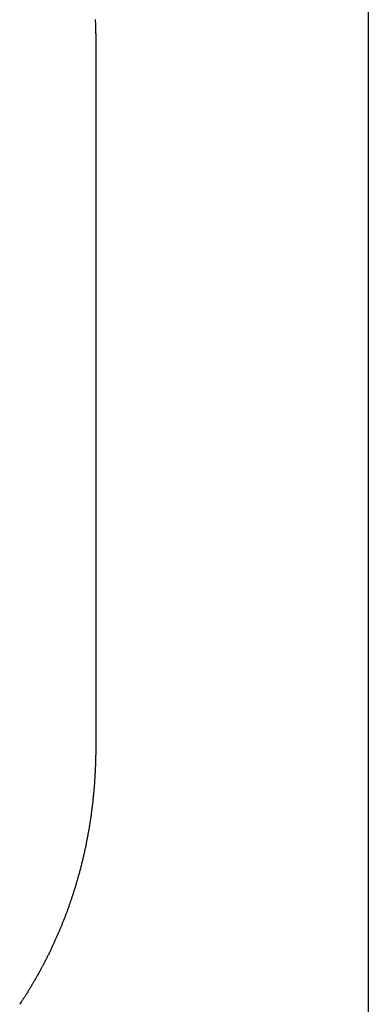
# Model space of a CAD drawing. Extents: x 987 to 2641, y 1244 to 2490.
# Tile 83 of 138: x 2637.67 to 2641.02, y 1756.07 to 1765.51. Entities that reach past the tile are written whole.
import ezdxf

# ---------------------------------------------------------------- set-up
doc = ezdxf.new("R2010")
doc.units = 0
doc.layers.add('KF_GRAVIS_8_REAR', color=7, linetype='CONTINUOUS')

# ---------------------------------------------------------------- blocks, each defined once
blk = doc.blocks.new('KF_GRAVIS_8_REAR')
at = {"layer": 'KF_GRAVIS_8_REAR'}
for p, q in [((127, -265.31219), (127, -434)), ((124.38603, -380.61682), (124.38603, -387.38318))]:
    blk.add_line(p, q, dxfattribs=at)
for points in [[(124.381, -380.405, 0), (124.382, -380.412, 0), (124.382, -380.42, 0), (124.382, -380.428, 0), (124.383, -380.436, 0), (124.383, -380.444, 0), (124.383, -380.452, 0), (124.383, -380.46, 0), (124.384, -380.467, 0), (124.384, -380.475, 0), (124.384, -380.483, 0), (124.384, -380.491, 0), (124.385, -380.499, 0), (124.385, -380.507, 0), (124.385, -380.515, 0), (124.385, -380.522, 0), (124.385, -380.53, 0), (124.385, -380.538, 0), (124.386, -380.546, 0), (124.386, -380.554, 0), (124.386, -380.562, 0), (124.386, -380.57, 0), (124.386, -380.577, 0), (124.386, -380.585, 0), (124.386, -380.593, 0), (124.386, -380.601, 0), (124.386, -380.609, 0), (124.386, -380.617, 0)], [(124.386, -387.383, 0), (124.386, -387.391, 0), (124.386, -387.399, 0), (124.386, -387.407, 0), (124.386, -387.415, 0), (124.386, -387.423, 0), (124.386, -387.43, 0), (124.386, -387.438, 0), (124.386, -387.446, 0), (124.386, -387.454, 0), (124.385, -387.462, 0), (124.385, -387.47, 0), (124.385, -387.478, 0), (124.385, -387.485, 0), (124.385, -387.493, 0), (124.385, -387.501, 0), (124.384, -387.509, 0), (124.384, -387.517, 0), (124.384, -387.525, 0), (124.384, -387.533, 0), (124.383, -387.54, 0), (124.383, -387.548, 0), (124.383, -387.556, 0), (124.383, -387.564, 0), (124.382, -387.572, 0), (124.382, -387.58, 0), (124.382, -387.588, 0), (124.381, -387.595, 0), (124.381, -387.603, 0), (124.381, -387.611, 0), (124.38, -387.619, 0), (124.38, -387.627, 0), (124.379, -387.635, 0), (124.379, -387.643, 0), (124.379, -387.65, 0), (124.378, -387.658, 0), (124.378, -387.666, 0), (124.377, -387.674, 0), (124.377, -387.682, 0), (124.376, -387.69, 0), (124.376, -387.698, 0), (124.375, -387.705, 0), (124.375, -387.713, 0), (124.374, -387.721, 0), (124.373, -387.729, 0), (124.373, -387.737, 0), (124.372, -387.745, 0), (124.372, -387.752, 0), (124.371, -387.76, 0), (124.37, -387.768, 0), (124.37, -387.776, 0), (124.369, -387.784, 0), (124.368, -387.792, 0), (124.368, -387.799, 0), (124.367, -387.807, 0), (124.366, -387.815, 0), (124.366, -387.823, 0), (124.365, -387.831, 0), (124.364, -387.838, 0), (124.363, -387.846, 0), (124.363, -387.854, 0), (124.362, -387.862, 0), (124.361, -387.87, 0), (124.36, -387.878, 0), (124.359, -387.885, 0), (124.358, -387.893, 0), (124.358, -387.901, 0), (124.357, -387.909, 0), (124.356, -387.917, 0), (124.355, -387.924, 0), (124.354, -387.932, 0), (124.353, -387.94, 0), (124.352, -387.948, 0), (124.351, -387.956, 0), (124.35, -387.963, 0), (124.349, -387.971, 0), (124.348, -387.979, 0), (124.347, -387.987, 0), (124.346, -387.995, 0), (124.345, -388.002, 0), (124.344, -388.01, 0), (124.343, -388.018, 0), (124.342, -388.026, 0), (124.341, -388.033, 0), (124.34, -388.041, 0), (124.339, -388.049, 0), (124.338, -388.057, 0), (124.336, -388.065, 0), (124.335, -388.072, 0), (124.334, -388.08, 0), (124.333, -388.088, 0), (124.332, -388.096, 0), (124.331, -388.103, 0), (124.329, -388.111, 0), (124.328, -388.119, 0), (124.327, -388.127, 0), (124.326, -388.134, 0), (124.324, -388.142, 0), (124.323, -388.15, 0), (124.322, -388.158, 0), (124.32, -388.165, 0), (124.319, -388.173, 0), (124.318, -388.181, 0), (124.316, -388.189, 0), (124.315, -388.196, 0), (124.314, -388.204, 0), (124.312, -388.212, 0), (124.311, -388.219, 0), (124.309, -388.227, 0), (124.308, -388.235, 0), (124.307, -388.243, 0), (124.305, -388.25, 0), (124.304, -388.258, 0), (124.302, -388.266, 0), (124.301, -388.273, 0), (124.299, -388.281, 0), (124.298, -388.289, 0), (124.296, -388.296, 0), (124.295, -388.304, 0), (124.293, -388.312, 0), (124.291, -388.32, 0), (124.29, -388.327, 0), (124.288, -388.335, 0), (124.287, -388.343, 0), (124.285, -388.35, 0), (124.283, -388.358, 0), (124.282, -388.366, 0), (124.28, -388.373, 0), (124.278, -388.381, 0), (124.277, -388.389, 0), (124.275, -388.396, 0), (124.273, -388.404, 0), (124.271, -388.412, 0), (124.27, -388.419, 0), (124.268, -388.427, 0), (124.266, -388.434, 0), (124.264, -388.442, 0), (124.262, -388.45, 0), (124.261, -388.457, 0), (124.259, -388.465, 0), (124.257, -388.473, 0), (124.255, -388.48, 0), (124.253, -388.488, 0), (124.251, -388.495, 0), (124.249, -388.503, 0), (124.248, -388.511, 0), (124.246, -388.518, 0), (124.244, -388.526, 0), (124.242, -388.534, 0), (124.24, -388.541, 0), (124.238, -388.549, 0), (124.236, -388.556, 0), (124.234, -388.564, 0), (124.232, -388.571, 0), (124.23, -388.579, 0), (124.228, -388.587, 0), (124.226, -388.594, 0), (124.224, -388.602, 0), (124.221, -388.609, 0), (124.219, -388.617, 0), (124.217, -388.624, 0), (124.215, -388.632, 0), (124.213, -388.639, 0), (124.211, -388.647, 0), (124.209, -388.655, 0), (124.206, -388.662, 0), (124.204, -388.67, 0), (124.202, -388.677, 0), (124.2, -388.685, 0), (124.198, -388.692, 0), (124.195, -388.7, 0), (124.193, -388.707, 0), (124.191, -388.715, 0), (124.188, -388.722, 0), (124.186, -388.73, 0), (124.184, -388.737, 0), (124.182, -388.745, 0), (124.179, -388.752, 0), (124.177, -388.76, 0), (124.174, -388.767, 0), (124.172, -388.775, 0), (124.17, -388.782, 0), (124.167, -388.79, 0), (124.165, -388.797, 0), (124.162, -388.804, 0), (124.16, -388.812, 0), (124.157, -388.819, 0), (124.155, -388.827, 0), (124.153, -388.834, 0), (124.15, -388.842, 0), (124.147, -388.849, 0), (124.145, -388.856, 0), (124.142, -388.864, 0), (124.14, -388.871, 0), (124.137, -388.879, 0), (124.135, -388.886, 0), (124.132, -388.894, 0), (124.129, -388.901, 0), (124.127, -388.908, 0), (124.124, -388.916, 0), (124.122, -388.923, 0), (124.119, -388.93, 0), (124.116, -388.938, 0), (124.114, -388.945, 0), (124.111, -388.953, 0), (124.108, -388.96, 0), (124.105, -388.967, 0), (124.103, -388.975, 0), (124.1, -388.982, 0), (124.097, -388.989, 0), (124.094, -388.997, 0), (124.092, -389.004, 0), (124.089, -389.011, 0), (124.086, -389.019, 0), (124.083, -389.026, 0), (124.08, -389.033, 0), (124.077, -389.04, 0), (124.075, -389.048, 0), (124.072, -389.055, 0), (124.069, -389.062, 0), (124.066, -389.07, 0), (124.063, -389.077, 0), (124.06, -389.084, 0), (124.057, -389.091, 0), (124.054, -389.099, 0), (124.051, -389.106, 0), (124.048, -389.113, 0), (124.045, -389.12, 0), (124.042, -389.128, 0), (124.039, -389.135, 0), (124.036, -389.142, 0), (124.033, -389.149, 0), (124.03, -389.156, 0), (124.027, -389.164, 0), (124.024, -389.171, 0), (124.02, -389.178, 0), (124.017, -389.185, 0), (124.014, -389.192, 0), (124.011, -389.2, 0), (124.008, -389.207, 0), (124.005, -389.214, 0), (124.002, -389.221, 0), (123.998, -389.228, 0), (123.995, -389.235, 0), (123.992, -389.243, 0), (123.989, -389.25, 0), (123.985, -389.257, 0), (123.982, -389.264, 0), (123.979, -389.271, 0), (123.976, -389.278, 0), (123.972, -389.285, 0), (123.969, -389.292, 0), (123.966, -389.299, 0), (123.962, -389.307, 0), (123.959, -389.314, 0), (123.955, -389.321, 0), (123.952, -389.328, 0), (123.949, -389.335, 0), (123.945, -389.342, 0), (123.942, -389.349, 0), (123.938, -389.356, 0), (123.935, -389.363, 0), (123.932, -389.37, 0), (123.928, -389.377, 0), (123.925, -389.384, 0), (123.921, -389.391, 0), (123.918, -389.398, 0), (123.914, -389.405, 0), (123.91, -389.412, 0), (123.907, -389.419, 0), (123.903, -389.426, 0), (123.9, -389.433, 0), (123.896, -389.44, 0), (123.893, -389.447, 0), (123.889, -389.454, 0), (123.885, -389.461, 0), (123.882, -389.468, 0), (123.878, -389.475, 0), (123.874, -389.482, 0), (123.871, -389.489, 0), (123.867, -389.496, 0), (123.863, -389.502, 0), (123.86, -389.509, 0), (123.856, -389.516, 0), (123.852, -389.523, 0), (123.848, -389.53, 0), (123.844, -389.537, 0), (123.841, -389.544, 0), (123.837, -389.551, 0), (123.833, -389.557, 0), (123.829, -389.564, 0), (123.825, -389.571, 0), (123.822, -389.578, 0), (123.818, -389.585, 0), (123.814, -389.592, 0), (123.81, -389.598, 0), (123.806, -389.605, 0), (123.802, -389.612, 0), (123.798, -389.619, 0), (123.794, -389.626, 0), (123.79, -389.632, 0), (123.786, -389.639, 0), (123.782, -389.646, 0), (123.778, -389.653, 0), (123.774, -389.659, 0), (123.77, -389.666, 0), (123.766, -389.673, 0), (123.762, -389.679, 0), (123.758, -389.686, 0), (123.754, -389.693, 0), (123.75, -389.7, 0), (123.746, -389.706, 0), (123.742, -389.713, 0), (123.738, -389.72, 0), (123.734, -389.726, 0), (123.73, -389.733, 0), (123.725, -389.74, 0), (123.721, -389.746, 0), (123.717, -389.753, 0), (123.713, -389.76, 0), (123.709, -389.766, 0), (123.705, -389.773, 0), (123.7, -389.779, 0), (123.696, -389.786, 0), (123.692, -389.793, 0), (123.688, -389.799, 0), (123.683, -389.806, 0), (123.679, -389.812, 0), (123.675, -389.819, 0), (123.67, -389.825, 0), (123.666, -389.832, 0), (123.662, -389.838, 0), (123.657, -389.845, 0)]]:
    blk.add_polyline3d(points, dxfattribs=at)

msp = doc.modelspace()

# ---------------------------------------------------------------- block references
at = {"layer": 'KF_GRAVIS_8_REAR'}
msp.add_blockref('KF_GRAVIS_8_REAR', (2514.0165, 2145.913), dxfattribs=at)

doc.saveas('drawing.dxf')
